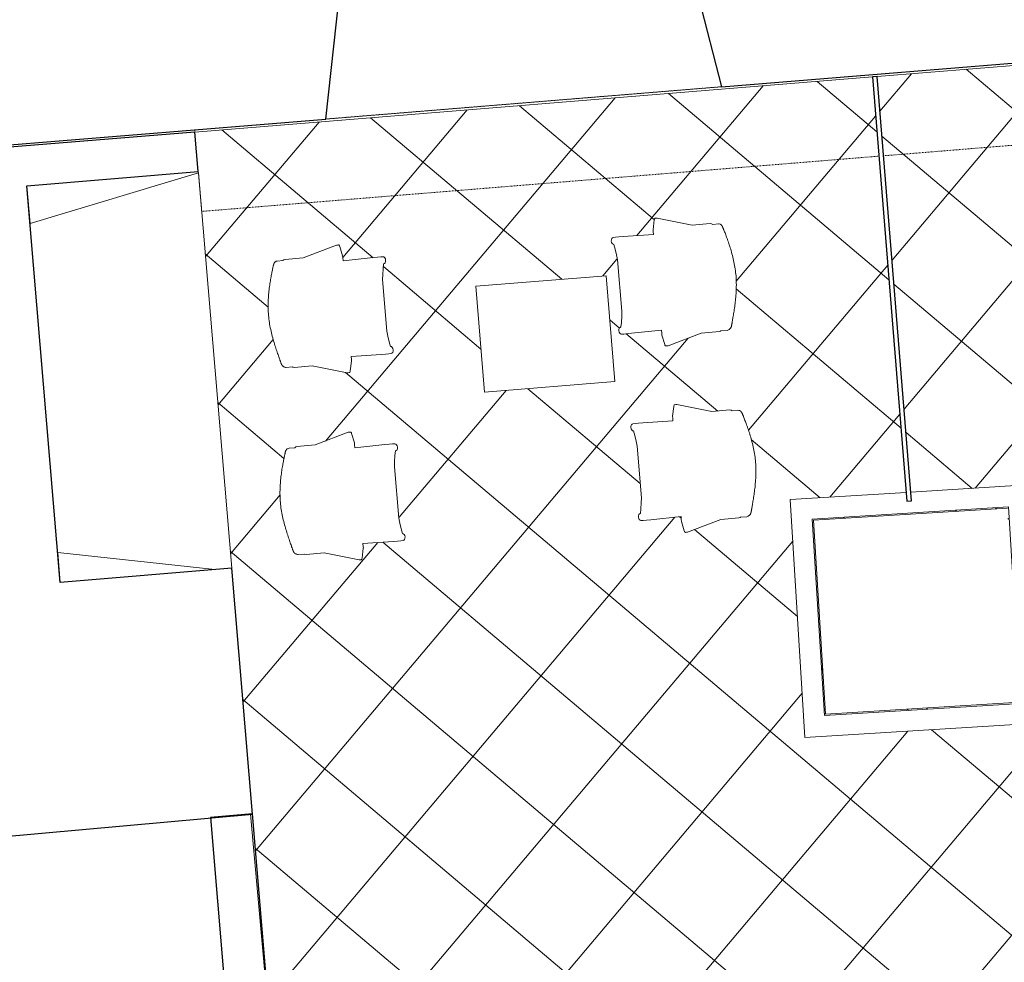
# Model space of a CAD drawing. Header units: millimetres. Extents: x 853417 to 929373, y -433185 to -369260.
# Tile 188 of 228: x 906410 to 910617, y -379494 to -375469. Entities that reach past the tile are written whole.
import ezdxf

# ---------------------------------------------------------------- set-up
doc = ezdxf.new("R2010")
doc.units = ezdxf.units.MM
doc.linetypes.add('Dash', pattern=[6.35, 3.175, -3.175])
for name, color, linetype, lineweight in [('I-FURN', 7, 'Continuous', 9), ('KOKO-COLS', 7, 'Continuous', 9), ('KOKO-DOOR', 7, 'Continuous', 9), ('KOKO-FLOR', 7, 'Continuous', 9), ('KOKO-FLOR-HDLN', 7, 'Dash', 9), ('KOKO-FLOR-PATT', 7, 'Continuous', 9), ('KOKO-GLAZ', 7, 'Continuous', 9), ('KOKO-WALL', 7, 'Continuous', 9), ('KOKO_WALL', 7, 'Continuous', 9), ('KOKO_WINDOWS', 7, 'Continuous', 9)]:
    doc.layers.add(name, color=color, linetype=linetype, lineweight=lineweight)

# ---------------------------------------------------------------- blocks, each defined once
blk = doc.blocks.new('Aknanišš 3 - aknanišš-1170698-1 korrus_SA_kunstihanke plaan')
at = {"layer": 'KOKO-GLAZ'}
for p, q in [((404680.3, 894799.4), (404674.9, 894799.1)), ((404674.9, 894799.1), (404713.4, 894065.1)), ((404874.8, 894073.6), (404680.3, 894799.4)), ((406376.4, 894816), (406282.4, 894147.3)), ((406411.1, 894154.1), (406376.4, 894816)), ((406282.4, 894147.3), (406411.1, 894154.1)), ((404713.4, 894065.1), (404874.8, 894073.6))]:
    blk.add_line(p, q, dxfattribs=at)
blk = doc.blocks.new('Ol_olev sisesein 32 - SS-01-2490339-1 korrus_SA_kunstihanke plaan')
at = {"layer": 'KOKO-WALL', "lineweight": 25}
for p, q in [((408768, 895013.6), (407423.7, 894943.2)), ((408777.4, 894833.8), (408768, 895013.6)), ((407423.7, 894943.2), (407433.1, 894763.4)), ((407433.1, 894763.4), (408777.4, 894833.8))]:
    blk.add_line(p, q, dxfattribs=at)
blk = doc.blocks.new('Ol_olev välissein 5 - VS-02-2537239-1 korrus_SA_kunstihanke plaan')
at = {"layer": 'KOKO-WALL', "lineweight": 25}
for p, q in [((404384.5, 897044.5), (404321.9, 898306)), ((403517.6, 896851.9), (404384.5, 897044.5)), ((404468.6, 895351.1), (403594, 895474)), ((404555.5, 893602.6), (404468.6, 895351.1))]:
    blk.add_line(p, q, dxfattribs=at)
at = {"layer": 'KOKO_WALL'}
blk.add_line((404384.5, 897044.5), (404468.6, 895351.1), dxfattribs=at)
blk = doc.blocks.new('Ol_olev sisesein 23 - SS-01-3936557-1 korrus_SA_kunstihanke plaan')
at = {"layer": 'KOKO-WALL', "lineweight": 25}
for p, q in [((407424.8, 894943.2), (406372.6, 894888.1)), ((407498.7, 893673.4), (407424.8, 894943.2)), ((406372.6, 894888.1), (406411.1, 894154.1)), ((404674.9, 894799.1), (404507, 894790.3)), ((404507, 894790.3), (404570.9, 893503.1)), ((404713.4, 894065.1), (404674.9, 894799.1)), ((406411.1, 894154.1), (404713.4, 894065.1))]:
    blk.add_line(p, q, dxfattribs=at)
at = {"layer": 'KOKO_WALL'}
blk.add_line((404680.3, 894799.4), (406372.6, 894888.1), dxfattribs=at)
blk = doc.blocks.new('Door-Void_Open-instanceLOD 1 - 0762 x 2032mm-3935368-1 korrus_SA_kunstihanke plaan')
at = {"layer": 'KOKO-DOOR'}
for p, q in [((670.5, 632.1), (-670.5, 632.1)), ((670.4, -632.1), (-670.4, -632.1))]:
    blk.add_line(p, q, dxfattribs=at)
blk = doc.blocks.new('Furniture_Chairs-Stools-Benches_inoff_Bizz-high-with-wheels - Default-3473614-1 korrus_SA_kunstihanke plaan')
at = {"layer": 'I-FURN'}
for p, q in [((-187.9, 308.7), (265.9, 308.7)), ((-187.9, -250.1), (-187.9, 308.7)), ((265.9, 308.7), (265.9, -250.1)), ((265.9, -250.1), (-187.9, -250.1))]:
    blk.add_line(p, q, dxfattribs=at)
blk = doc.blocks.new('highframe_417 - Default-1433541-1 korrus_SA_kunstihanke plaan')
at = {"layer": 'I-FURN'}
for p, q in [((-230.3, 175.5), (-231.3, 170)), ((-231.3, 170), (-231.2, 92.7)), ((-229.1, 177.1), (-230.3, 175.5)), ((-229.1, 204.3), (-229.1, 177.1)), ((226.9, 180), (226.8, 204.3)), ((230.3, 175.5), (226.9, 180)), ((231.3, 170), (230.3, 175.5)), ((231.2, 92.7), (231.3, 170)), ((-231.2, 92.7), (-273.5, -53.4)), ((273.5, -53.4), (231.2, 92.7)), ((-273.5, -53.4), (-273.5, -58.1)), ((-273.5, -58.1), (-273.5, -62.4)), ((-273.5, -62.4), (-273.5, -63.5)), ((-273.5, -63.5), (-273.3, -64.6)), ((-273.3, -64.6), (-271.6, -65.6)), ((-271.6, -65.6), (-269.5, -66.5)), ((-269.5, -66.5), (-266.7, -67.1)), ((-266.7, -67.1), (-225.8, -75.7)), ((-225.8, -75.7), (-224.5, -76.1)), ((-224.5, -76.1), (-218.3, -76.1)), ((-218.3, -76.1), (-204.8, -76.1)), ((-204.8, -76.1), (-207.4, -205.1)), ((207.4, -205.1), (204.8, -76.1)), ((204.8, -76.1), (218.3, -76.1)), ((218.3, -76.1), (224.3, -76.1)), ((224.3, -76.1), (225.8, -75.7)), ((225.8, -75.7), (266.7, -67.1)), ((266.7, -67.1), (269.5, -66.5)), ((269.5, -66.5), (271.6, -65.6)), ((271.6, -65.6), (273.3, -64.6)), ((273.3, -64.6), (273.5, -63.5)), ((273.5, -58.1), (273.5, -53.4)), ((273.5, -62.4), (273.5, -58.1)), ((273.5, -63.5), (273.5, -62.4)), ((-207.4, -205.1), (-207.7, -223.9)), ((207.7, -223.9), (207.4, -205.1)), ((-207.7, -223.9), (-207.6, -238.1)), ((-207.6, -238.1), (-207.2, -247.9)), ((-207.2, -247.9), (-206.1, -251.2)), ((-206.1, -251.2), (-202.8, -254.6)), ((-181.3, -254.7), (-177.9, -251.3)), ((-177.9, -251.3), (-176.7, -247.7)), ((-176.7, -247.7), (-157.1, -243.9)), ((-157.1, -243.9), (-131.6, -240.2)), ((-131.6, -240.2), (-110.2, -238)), ((-110.2, -238), (110.2, -238)), ((110.2, -238), (131.6, -240.2)), ((131.6, -240.2), (157.1, -243.9)), ((157.1, -243.9), (176.7, -247.7)), ((176.7, -247.7), (177.9, -251.3)), ((177.9, -251.3), (181.3, -254.7)), ((202.8, -254.6), (206.1, -251.2)), ((206.1, -251.2), (207.2, -247.9)), ((207.2, -247.9), (207.6, -238.1)), ((207.6, -238.1), (207.7, -223.9)), ((-202.8, -254.6), (-197.5, -256.9)), ((-197.5, -256.9), (-192, -257.5)), ((-192, -257.5), (-186.4, -256.9)), ((-186.4, -256.9), (-181.3, -254.7)), ((181.3, -254.7), (186.4, -256.9)), ((186.4, -256.9), (192, -257.5)), ((192, -257.5), (197.5, -256.9)), ((197.5, -256.9), (202.8, -254.6))]:
    blk.add_line(p, q, dxfattribs=at)
blk.add_open_spline([(226.8, 204.3), (226.8, 207.2), (226.1, 210.5), (224, 213.7), (222.8, 215.1), (221.6, 216.1), (220.5, 217), (219.6, 217.6), (218.7, 218.2), (217.4, 219), (215.6, 219.9), (213.6, 220.7), (211.9, 221.4), (210.6, 221.9), (209.2, 222.4), (207.3, 223.1), (204.8, 223.9), (201.5, 224.9), (196.8, 226.3), (190.4, 228.2), (179, 231.5), (162.5, 236.1), (139.9, 242), (114.8, 247.8), (87.8, 253), (59.1, 257.3), (29.4, 260.1), (-0.9, 261.2), (-31.4, 259.9), (-61.6, 256.8), (-90.8, 252.3), (-118.3, 247), (-143.8, 241.2), (-162.7, 236.5), (-176.1, 233.1), (-185.3, 230.6), (-192, 228.9), (-197, 227.7), (-200.4, 226.8), (-203.6, 226), (-206.5, 225.2), (-208.8, 224.6), (-210.5, 224.1), (-211.7, 223.7), (-212.9, 223.2), (-214.4, 222.7), (-216.1, 222), (-217.7, 221.2), (-218.9, 220.5), (-219.7, 219.9), (-220.5, 219.3), (-221.6, 218.4), (-223.2, 216.9), (-225.3, 214.1), (-227.4, 209.7), (-228.6, 206.2), (-229.1, 204.3)], degree=3, knots=[0, 0, 0, 0, 0.041667, 0.052083, 0.0625, 0.072917, 0.078125, 0.083333, 0.088542, 0.09375, 0.104167, 0.114583, 0.119792, 0.125, 0.130208, 0.135417, 0.145833, 0.15625, 0.166667, 0.1875, 0.208333, 0.25, 0.291667, 0.333333, 0.375, 0.416667, 0.458333, 0.5, 0.541667, 0.583333, 0.625, 0.666667, 0.708333, 0.75, 0.770833, 0.791667, 0.8125, 0.822917, 0.833333, 0.84375, 0.854167, 0.864583, 0.869792, 0.875, 0.880208, 0.885417, 0.895833, 0.90625, 0.911458, 0.916667, 0.921875, 0.927083, 0.9375, 0.958333, 0.979167, 1, 1, 1, 1], dxfattribs=at)
blk = doc.blocks.new('highframe_417 - Default-3411615-1 korrus_SA_kunstihanke plaan')
at = {"layer": 'I-FURN'}
for p, q in [((-206.1, 251.2), (-202.8, 254.6)), ((-202.8, 254.6), (-197.5, 256.9)), ((-197.5, 256.9), (-192, 257.5)), ((-192, 257.5), (-186.4, 256.9)), ((-186.4, 256.9), (-181.3, 254.7)), ((-181.3, 254.7), (-177.9, 251.3)), ((177.9, 251.3), (181.3, 254.7)), ((181.3, 254.7), (186.4, 256.9)), ((186.4, 256.9), (192, 257.5)), ((192, 257.5), (197.5, 256.9)), ((197.5, 256.9), (202.8, 254.6)), ((202.8, 254.6), (206.1, 251.2)), ((-207.7, 223.9), (-207.6, 238.1)), ((-207.4, 205.1), (-207.7, 223.9)), ((-207.6, 238.1), (-207.2, 247.9)), ((-207.2, 247.9), (-206.1, 251.2)), ((-177.9, 251.3), (-176.7, 247.7)), ((-176.7, 247.7), (-157.1, 243.9)), ((-157.1, 243.9), (-131.6, 240.2)), ((-131.6, 240.2), (-110.2, 238)), ((-110.2, 238), (110.2, 238)), ((110.2, 238), (131.6, 240.2)), ((131.6, 240.2), (157.1, 243.9)), ((157.1, 243.9), (176.7, 247.7)), ((176.7, 247.7), (177.9, 251.3)), ((206.1, 251.2), (207.2, 247.9)), ((207.2, 247.9), (207.6, 238.1)), ((207.7, 223.9), (207.4, 205.1)), ((207.6, 238.1), (207.7, 223.9)), ((-204.8, 76.1), (-207.4, 205.1)), ((207.4, 205.1), (204.8, 76.1)), ((-273.5, 63.5), (-273.3, 64.6)), ((-273.5, 62.4), (-273.5, 63.5)), ((-273.5, 58.1), (-273.5, 62.4)), ((-273.5, 53.4), (-273.5, 58.1)), ((-231.2, -92.7), (-273.5, 53.4)), ((-273.3, 64.6), (-271.6, 65.6)), ((-271.6, 65.6), (-269.5, 66.5)), ((-269.5, 66.5), (-266.7, 67.1)), ((-266.7, 67.1), (-225.8, 75.7)), ((-225.8, 75.7), (-224.5, 76.1)), ((-224.5, 76.1), (-218.3, 76.1)), ((-218.3, 76.1), (-204.8, 76.1)), ((204.8, 76.1), (218.3, 76.1)), ((218.3, 76.1), (224.3, 76.1)), ((224.3, 76.1), (225.8, 75.7)), ((225.8, 75.7), (266.7, 67.1)), ((273.5, 53.4), (231.2, -92.7)), ((266.7, 67.1), (269.5, 66.5)), ((269.5, 66.5), (271.6, 65.6)), ((271.6, 65.6), (273.3, 64.6)), ((273.3, 64.6), (273.5, 63.5)), ((273.5, 63.5), (273.5, 62.4)), ((273.5, 62.4), (273.5, 58.1)), ((273.5, 58.1), (273.5, 53.4)), ((-231.3, -170), (-231.2, -92.7)), ((231.2, -92.7), (231.3, -170)), ((-230.3, -175.5), (-231.3, -170)), ((-229.1, -177.1), (-230.3, -175.5)), ((-229.1, -204.3), (-229.1, -177.1)), ((226.9, -180), (226.8, -204.3)), ((230.3, -175.5), (226.9, -180)), ((231.3, -170), (230.3, -175.5))]:
    blk.add_line(p, q, dxfattribs=at)
blk.add_open_spline([(226.8, -204.3), (226.8, -207.2), (226.1, -210.5), (224, -213.7), (222.8, -215.1), (221.6, -216.1), (220.5, -217), (219.6, -217.6), (218.7, -218.2), (217.4, -219), (215.6, -219.9), (213.6, -220.7), (211.9, -221.4), (210.6, -221.9), (209.2, -222.4), (207.3, -223.1), (204.8, -223.9), (201.5, -224.9), (196.8, -226.3), (190.4, -228.2), (179, -231.5), (162.5, -236.1), (139.9, -242), (114.8, -247.8), (87.8, -253), (59.1, -257.3), (29.4, -260.1), (-0.9, -261.2), (-31.4, -259.9), (-61.6, -256.8), (-90.8, -252.3), (-118.3, -247), (-143.8, -241.2), (-162.7, -236.5), (-176.1, -233.1), (-185.3, -230.6), (-192, -228.9), (-197, -227.7), (-200.4, -226.8), (-203.6, -226), (-206.5, -225.2), (-208.8, -224.6), (-210.5, -224.1), (-211.7, -223.7), (-212.9, -223.2), (-214.4, -222.7), (-216.1, -222), (-217.7, -221.2), (-218.9, -220.5), (-219.7, -219.9), (-220.5, -219.3), (-221.6, -218.4), (-223.2, -216.9), (-225.3, -214.1), (-227.4, -209.7), (-228.6, -206.2), (-229.1, -204.3)], degree=3, knots=[-1, -1, -1, -1, -0.958333, -0.947917, -0.9375, -0.927083, -0.921875, -0.916667, -0.911458, -0.90625, -0.895833, -0.885417, -0.880208, -0.875, -0.869792, -0.864583, -0.854167, -0.84375, -0.833333, -0.8125, -0.791667, -0.75, -0.708333, -0.666667, -0.625, -0.583333, -0.541667, -0.5, -0.458333, -0.416667, -0.375, -0.333333, -0.291667, -0.25, -0.229167, -0.208333, -0.1875, -0.177083, -0.166667, -0.15625, -0.145833, -0.135417, -0.130208, -0.125, -0.119792, -0.114583, -0.104167, -0.09375, -0.088542, -0.083333, -0.078125, -0.072917, -0.0625, -0.041667, -0.020833, 0, 0, 0, 0], dxfattribs=at)
blk = doc.blocks.new('eeldatavad põrandakanalid - eeldatavad põrandakanalid-5062723-1 korrus_SA_kunstihanke plaan')
at = {"layer": 'KOKO-FLOR-HDLN'}
for p, q in [((404701, 897727.2), (404559.5, 900577.6)), ((404846, 894808.1), (404702, 897707.2)), ((404468.6, 895351.1), (404384.5, 897044.5)), ((404507, 894790.3), (404496.5, 894789.8)), ((404846, 894808.1), (404680.3, 894799.4))]:
    blk.add_line(p, q, dxfattribs=at)
blk = doc.blocks.new('Kate - Kate-6911159-1 korrus_SA_kunstihanke plaan')
at = {"layer": 'KOKO_WALL'}
for p, q in [((406124.8, 898299.2), (407142.4, 898330.1)), ((407142.4, 898330.1), (407173.3, 897312.6)), ((406140, 897798.6), (406124.8, 898299.2)), ((407056.1, 898238.5), (406216.5, 898213)), ((407081.6, 897398.8), (407056.1, 898238.5)), ((406216.5, 898213), (406242, 897373.3)), ((406155.7, 897281.7), (406140.6, 897778.6)), ((407081.6, 897398.8), (406242, 897373.3)), ((407173.3, 897312.6), (406155.7, 897281.7))]:
    blk.add_line(p, q, dxfattribs=at)

msp = doc.modelspace()

# ---------------------------------------------------------------- hatches: boundary and pattern name
at = {"layer": 'KOKO-FLOR-PATT', "true_color": 0x800000}
h = msp.add_hatch(dxfattribs=at)
h.set_pattern_fill('FP_65', color=16, style=0, pattern_type=2)
h.set_pattern_definition([(319.816, (910646.68, -379378.68), (290.36, 343.79), []), (49.816, (910646.68, -379378.68), (-343.79, 290.36), [])])
h.paths.add_polyline_path([(907775.5, -383266), (909227.5, -383145.8), (909163.8, -382375.9), (909213.6, -382371.8), (909277.3, -383141.7), (913518.9, -382789.1), (913288.6, -380006.6), (913904.9, -379955.6), (913862.5, -379443.4), (913858.7, -379443.7), (913855.4, -379403.9), (913859.2, -379402.9), (913791.2, -378581.4), (912960.2, -378650.1), (912956, -378600.3), (913786.9, -378530.2), (913785, -378506.6), (913781.2, -378507), (913777.9, -378467.1), (913781.6, -378466.1), (913741.7, -377983), (913125.4, -378033.7), (912913.7, -375480.5), (910073, -375712), (910217.6, -377486.4), (910717.5, -377455.3), (910780.6, -378471.4), (909764.6, -378534.5), (909701.4, -377518.4), (910197.7, -377487.6), (910053.1, -375713.6), (907159.1, -375949.5), (907775.3, -383264)], flags=0)
h.paths.add_polyline_path([(912001.1, -382824.2), (911955.2, -382785.5), (911955.2, -382765.4), (912930.1, -382683.3), (912930.1, -382705.2), (912893.1, -382749), (912401.5, -382790.4)], flags=0)
h.paths.add_polyline_path([(909975.7, -381050.7), (909912.6, -380034.6), (910928.7, -379971.5), (910991.8, -380987.6), (910012.3, -381048.4)], flags=0)
h.paths.add_polyline_path([(910059, -380956.4), (910897.4, -380903.4), (910845.4, -380065.9), (910007, -380118), (910059, -380955.8)], flags=0)
h.paths.add_polyline_path([(910063.7, -380951), (910012.3, -380122.6), (910840.7, -380071.2), (910892.1, -380899.6), (910816.6, -380904.3)], flags=0)
h.paths.add_polyline_path([(911744.2, -380221.4), (911743.6, -380202.4), (911847.4, -380195.1), (911847.9, -380212.8), (911748.1, -380221.1)], flags=0)
h.paths.add_polyline_path([(911708.5, -380193.8), (911708.6, -380184.7), (911713.5, -380184.3), (911709.7, -380191.5)], flags=0)
h.paths.add_polyline_path([(911737.7, -380220.2), (911724.1, -380217.8), (911708.5, -380204.1), (911711.4, -380190.7), (911717.7, -380183.9), (911717.7, -380189.7), (911720.2, -380183.7), (911727.8, -380197.7), (911741.8, -380202.8), (911736.4, -380205), (911742.6, -380205.6), (911737.7, -380215.4), (911742.6, -380217.4)], flags=0)
h.paths.add_polyline_path([(911706, -380197.7), (911703.8, -380191.5), (911706.3, -380184.9), (911708.4, -380193.9)], flags=0)
h.paths.add_polyline_path([(911707.6, -380179.8), (911702.1, -380176.2), (911685.6, -380177.6), (911683.1, -380147.7), (911699.6, -380146.3), (911706, -380143.6), (911707.8, -380145.6), (911713.7, -380141.8), (911716.1, -380145), (911732.9, -380143.6), (911734.3, -380173.6), (911718.6, -380174.9), (911714.8, -380178.1), (911710.3, -380175.5), (911708.4, -380178.4)], flags=0)
h.paths.add_polyline_path([(911735.7, -380173.4), (911735.4, -380143.4), (912509.9, -380079.4), (912510.3, -380109.3), (911735.8, -380173.4)], flags=0)
h.paths.add_polyline_path([(911703.1, -380127.9), (911707.1, -380136.7), (911704.2, -380134.9), (911703.1, -380128.4)], flags=0)
h.paths.add_polyline_path([(911702.3, -380137.1), (911699.3, -380127.9), (911701.2, -380125.9), (911702.8, -380131), (911702.3, -380136.9)], flags=0)
h.paths.add_polyline_path([(911734.1, -380099.6), (911734.7, -380094.7), (911838.5, -380087.4), (911838.9, -380105.2), (911735.2, -380112.4), (911734.3, -380101.8)], flags=0)
h.paths.add_polyline_path([(911713.7, -380136.2), (911703.1, -380127.9), (911703.3, -380114.9), (911714.5, -380101.7), (911727.5, -380097.1), (911733.7, -380099.7), (911728.2, -380103.5), (911733.7, -380111.3), (911734.1, -380113.5), (911733.7, -380114.6), (911721.3, -380121), (911715.5, -380134.9), (911713.7, -380135.9)], flags=0)
h.paths.add_polyline_path([(912512.7, -380109.1), (912511.4, -380079.2), (912560.2, -380075.8), (912562.6, -380105)], flags=0)
h.paths.add_polyline_path([(912561.4, -380084.9), (912560.2, -380069.8), (912568.2, -380069.8), (912569.4, -380084.2), (912562.6, -380084.8)], flags=0)
h.paths.add_polyline_path([(912557.4, -380067.2), (912556.7, -380060.4), (912556.9, -380059.8), (912570.7, -380060.4), (912570.5, -380066.1), (912560.2, -380066.9)], flags=0)
h.paths.add_polyline_path([(909847.9, -378440.2), (910686.3, -378388.1), (910634.2, -377549.7), (909795.9, -377603.2), (909847.5, -378434.8)], flags=0)
h.paths.add_polyline_path([(909852.6, -378434.8), (909801.1, -377606.4), (910629.5, -377555), (910681, -378383.4), (910605.5, -378388.1)], flags=0)
h.paths.add_polyline_path([(907859.8, -377775.5), (907710.7, -377745.6), (907606.8, -377752.3), (907597.3, -377752.3), (907585.8, -377747.1), (907580.4, -377740.5), (907574.5, -377726.2), (907547.5, -377645.8), (907533.1, -377590.2), (907523.9, -377530.3), (907522.6, -377470.3), (907527.2, -377414.2), (907538.5, -377345.8), (907548.4, -377306.9), (907554.9, -377300.6), (907561, -377298.6), (907585.8, -377296.2), (907594.8, -377291.2), (907675.4, -377283.6), (907819.2, -377230.5), (907828.1, -377236), (907841.3, -377284.9), (907842.3, -377297.1), (908014, -377280.6), (908020.4, -377284.1), (908024.1, -377294.5), (908022.2, -377305.5), (908015.7, -377310.6), (908012, -377356.2), (908012, -377382.3), (908034.1, -377618.5), (908045.3, -377662.7), (908052.7, -377666.7), (908056.4, -377677.2), (908054.4, -377688.1), (908045.3, -377693.5), (908005.4, -377696.9), (907876.7, -377705.1), (907877.8, -377727.7), (907872.9, -377767.6), (907864.5, -377775.2)], flags=0)
h.paths.add_polyline_path([(909259, -377657.7), (909249.5, -377651.7), (909236.4, -377602.8), (909235.3, -377590.7), (909063.6, -377607.1), (909057.3, -377603.7), (909053.5, -377593.2), (909055.4, -377582.2), (909062, -377577.1), (909065.6, -377531.6), (909064.1, -377487.5), (909043.5, -377269.2), (909032.3, -377225), (909024.9, -377221), (909021.3, -377209.6), (909023.2, -377199.6), (909032.3, -377194.2), (909072.2, -377190.8), (909200.9, -377182.6), (909199.8, -377160), (909204.7, -377120.1), (909213.1, -377112.6), (909217.8, -377112.2), (909366.9, -377142.1), (909448.7, -377137.1), (909454.3, -377139.1), (909486.4, -377138.2), (909492.4, -377143.1), (909502.5, -377164), (909523.4, -377220.9), (909538.6, -377271.8), (909550.4, -377329.2), (909555.3, -377389.7), (909552.7, -377450.9), (909542.7, -377525.7), (909531.5, -377580.7), (909526.1, -377586.7), (909516.8, -377591.3), (909405.8, -377602.8), (909263.7, -377657.3)], flags=0)
h.paths.add_polyline_path([(908395.7, -377059.9), (908358.9, -376607.6), (908915.8, -376562.2), (908952.7, -377014.5), (908673.3, -377037.3)], flags=0)
h.paths.add_polyline_path([(907809.1, -376977), (907659.9, -376947.1), (907556, -376953.7), (907546.5, -376953.7), (907538.6, -376951.3), (907529.7, -376941.9), (907523.7, -376927.7), (907496.8, -376847.2), (907482.4, -376791.7), (907473.1, -376731.8), (907471.8, -376671.7), (907476.5, -376615.6), (907487.7, -376547.3), (907497.6, -376508.3), (907504.2, -376502), (907510.3, -376500.1), (907534.4, -376498), (907544.1, -376492.7), (907624.6, -376485), (907768.5, -376431.9), (907777.4, -376437.5), (907790.5, -376486.3), (907791.5, -376498.5), (907963.3, -376482.1), (907969.6, -376485.5), (907973.4, -376496), (907971.5, -376506.9), (907964.9, -376512.1), (907961.2, -376557.6), (907961.2, -376583.7), (907983.3, -376819.9), (907994.6, -376864.2), (908001.9, -376868.2), (908005.6, -376878.6), (908003.6, -376889.6), (907994.6, -376894.9), (907954.7, -376898.4), (907825.9, -376906.6), (907826.9, -376930), (907822.2, -376969.1), (907813.7, -376976.6)], flags=0)
h.paths.add_polyline_path([(909175.5, -376861.9), (909165.9, -376855.9), (909152.8, -376807), (909151.8, -376794.9), (908980, -376811.3), (908973.7, -376807.9), (908969.9, -376797.4), (908971.8, -376786.4), (908978.4, -376781.3), (908982.1, -376735.8), (908980.6, -376691.7), (908960, -376473.5), (908948.7, -376429.2), (908941.4, -376425.2), (908937.7, -376414.7), (908939.6, -376403.8), (908948.7, -376398.4), (908988.6, -376395), (909117.4, -376386.8), (909116.2, -376364.2), (909121.1, -376324.3), (909129.5, -376316.8), (909134.2, -376316.4), (909283.4, -376346.3), (909365.1, -376341.3), (909370.8, -376343.3), (909402.8, -376342.4), (909408.8, -376347.3), (909419, -376368.2), (909439.8, -376425.1), (909455, -376476), (909466.8, -376533.4), (909471.7, -376593.9), (909469.3, -376653.4), (909459.2, -376729.9), (909448, -376784.9), (909442.5, -376790.9), (909433.2, -376795.5), (909322.2, -376807), (909180.1, -376861.5)], flags=0)
h.paths.add_polyline_path([(911066.6, -376810.3), (911029.7, -376358), (911586.7, -376312.6), (911623.6, -376764.9), (911487.3, -376776)], flags=0)

# ---------------------------------------------------------------- linework, layer by layer
at = {"layer": 'KOKO-COLS'}
for p, q in [((910629.5, -377555), (909801.1, -377606.4)), ((909801.1, -377606.4), (909852.6, -378434.8)), ((909852.6, -378434.8), (910681, -378383.4))]:
    msp.add_line(p, q, dxfattribs=at)
at = {"layer": 'KOKO-FLOR'}
for p, q in [((912914.1, -375480.5), (910073, -375712)), ((910053.1, -375713.6), (907159.1, -375949.5))]:
    msp.add_line(p, q, dxfattribs=at)
at = {"layer": 'KOKO-WALL', "lineweight": 25}
for p, q in [((910073, -375712), (910053.1, -375713.6)), ((910220.7, -377523.3), (910073, -375712)), ((910053.1, -375713.6), (910200.7, -377524.5)), ((910200.7, -377524.5), (910220.7, -377523.3))]:
    msp.add_line(p, q, dxfattribs=at)

# ---------------------------------------------------------------- block references
at = {"layer": 'I-FURN'}
for name, p, rotation in [('highframe_417 - Default-3411615-1 korrus_SA_kunstihanke plaan', (909210.4, -376584.4), 94.81590918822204), ('highframe_417 - Default-1433541-1 korrus_SA_kunstihanke plaan', (907732.9, -376708.9), 94.81590918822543), ('Furniture_Chairs-Stools-Benches_inoff_Bizz-high-with-wheels - Default-3473614-1 korrus_SA_kunstihanke plaan', (908623.4, -376774.6), 274.6591779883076), ('highframe_417 - Default-3411615-1 korrus_SA_kunstihanke plaan', (909294, -377380.2), 94.81590918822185), ('highframe_417 - Default-1433541-1 korrus_SA_kunstihanke plaan', (907783.6, -377507.5), 94.81590918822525)]:
    msp.add_blockref(name, p, dxfattribs=dict(at, rotation=rotation))
at = {"layer": 'KOKO-DOOR', "rotation": 95.14419172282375}
msp.add_blockref('Door-Void_Open-instanceLOD 1 - 0762 x 2032mm-3935368-1 korrus_SA_kunstihanke plaan', (906827.2, -379586.1), dxfattribs=at)
at = {"layer": 'KOKO-FLOR', "rotation": 271.815909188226}
msp.add_blockref('eeldatavad põrandakanalid - eeldatavad põrandakanalid-5062723-1 korrus_SA_kunstihanke plaan', (0, 0), dxfattribs=at)
at = {"layer": 'KOKO_WALL', "rotation": 271.815909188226}
for name in ['Ol_olev välissein 5 - VS-02-2537239-1 korrus_SA_kunstihanke plaan', 'Ol_olev sisesein 23 - SS-01-3936557-1 korrus_SA_kunstihanke plaan', 'Kate - Kate-6911159-1 korrus_SA_kunstihanke plaan', 'Ol_olev sisesein 32 - SS-01-2490339-1 korrus_SA_kunstihanke plaan']:
    msp.add_blockref(name, (0, 0), dxfattribs=at)
at = {"layer": 'KOKO_WINDOWS', "rotation": 271.815909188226}
msp.add_blockref('Aknanišš 3 - aknanišš-1170698-1 korrus_SA_kunstihanke plaan', (0, 0), dxfattribs=at)

doc.saveas('drawing.dxf')
